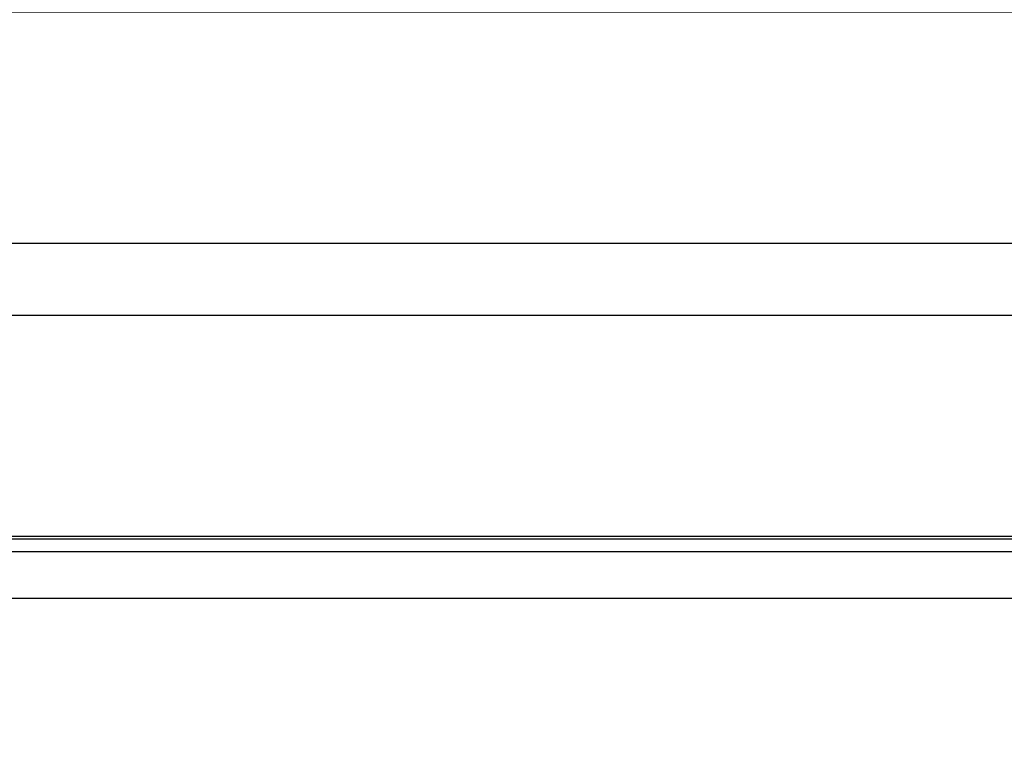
# Model space of a CAD drawing. Extents: x -558982 to 5119495, y -5290134 to 97908.
# Tile 25 of 256: x -478702 to -477758, y -24040 to -23348. Entities that reach past the tile are written whole.
import ezdxf

# ---------------------------------------------------------------- set-up
doc = ezdxf.new("R2010")
doc.units = 0
doc.header["$MEASUREMENT"] = 0
doc.layers.get('0').update_dxf_attribs({"color": 252})
doc.layers.add('50', color=7, linetype='Continuous')

# ---------------------------------------------------------------- blocks, each defined once
blk = doc.blocks.new('*U1040')
at = {"layer": '50', "color": 7}
for points in [[(391.762235, -435.77199), (55.98194, -435.77199), (55.98194, -385.150219), (391.762235, -385.150219), (391.762235, -435.77199)], [(55.98194, -414.285013), (391.762235, -414.285013), (391.762235, -407.405155), (55.98194, -407.405155), (55.98194, -414.285013)], [(59.825943, -728.385739), (387.918232, -728.385739), (387.918232, -441.457538), (59.825943, -441.457538), (59.825943, -728.385739)]]:
    blk.add_lwpolyline(points, dxfattribs=at)
blk = doc.blocks.new('*U1057')
at = {"layer": '50', "color": 7}
for points in [[(64.001505, -435.499232), (383.999821, -435.499232)], [(379.969373, -436.990132), (67.968952, -436.990132)], [(379.969373, -436.990132), (67.968952, -436.990132)], [(379.969373, -436.990132), (67.968952, -436.990132)]]:
    blk.add_lwpolyline(points, dxfattribs=at)

msp = doc.modelspace()

# ---------------------------------------------------------------- block references
at = {"xscale": 10, "yscale": 10, "zscale": 10}
for name in ['*U1040', '*U1057']:
    msp.add_blockref(name, (-479682.25, -19489.05), dxfattribs=at)

doc.saveas('drawing.dxf')
